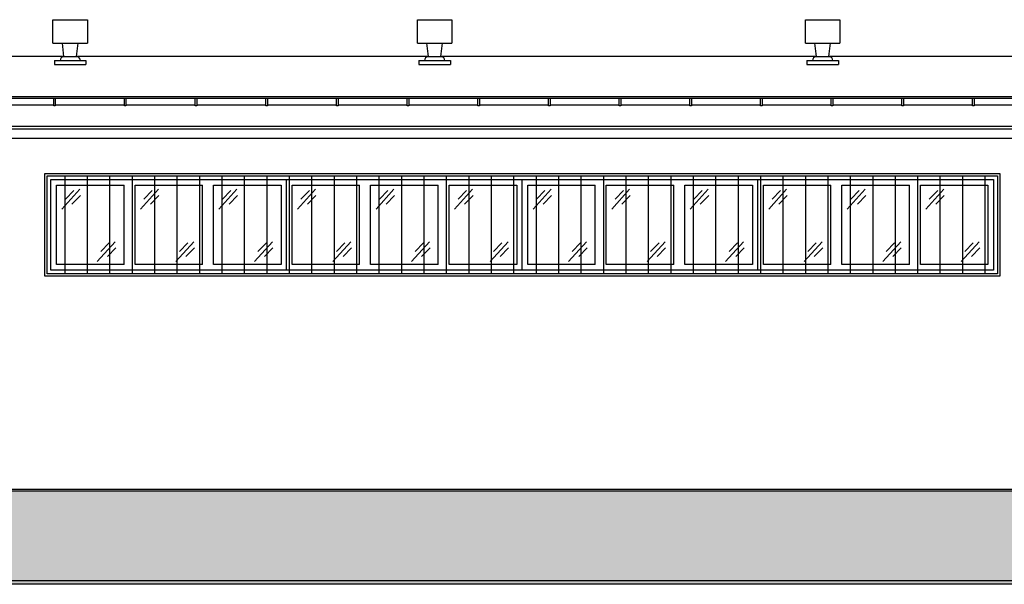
# Model space of a CAD drawing. Header units: millimetres. Extents: x 59331 to 112314, y -16110 to 34390.
# Tile 88 of 198: x 85559 to 86813, y -3573 to -2855. Entities that reach past the tile are written whole.
import ezdxf

# ---------------------------------------------------------------- set-up
doc = ezdxf.new("R2010")
doc.units = ezdxf.units.MM
doc.set_wipeout_variables(frame=1)
for name, color, linetype in [('_HSA_HATCH ELEWACJA', 8, 'Continuous'), ('_HSA_STOLARKA_ZEWNĘTRZNA', 132, 'Continuous'), ('_HSA_WIDOKOWE', 1, 'Continuous'), ('_HSA_WIDOKOWE_CIENKIE', 8, 'Continuous'), ('_HSA_ŚCIANY_CIENKIE', 2, 'Continuous'), ('_HSA_ŚCIANY_DZIAŁOWE', 6, 'Continuous'), ('_HSA_ŚCIANY_KONSTRUKCYJNE', 3, 'Continuous')]:
    doc.layers.add(name, color=color, linetype=linetype)
doc.layers.add('_HSA_POMOC', color=120, linetype='Continuous', plot=False)

# ---------------------------------------------------------------- blocks, each defined once
blk = doc.blocks.new('*U61')
blk.add_wipeout([(0, 8.5), (0, 0), (10264, 0), (10264, 8.5)])
for p, q in [((10264, 8.5), (0, 8.5)), ((10264, 0), (0, 0))]:
    blk.add_line(p, q)
for points in [[(1539.5, -1), (1541.5, -1), (1541.5, 8.5), (1539.5, 8.5)], [(1629.5, -1), (1631.5, -1), (1631.5, 8.5), (1629.5, 8.5)], [(1719.5, -1), (1721.5, -1), (1721.5, 8.5), (1719.5, 8.5)], [(1809.5, -1), (1811.5, -1), (1811.5, 8.5), (1809.5, 8.5)], [(1899.5, -1), (1901.5, -1), (1901.5, 8.5), (1899.5, 8.5)], [(1989.5, -1), (1991.5, -1), (1991.5, 8.5), (1989.5, 8.5)], [(2079.5, -1), (2081.5, -1), (2081.5, 8.5), (2079.5, 8.5)], [(2169.5, -1), (2171.5, -1), (2171.5, 8.5), (2169.5, 8.5)], [(2259.5, -1), (2261.5, -1), (2261.5, 8.5), (2259.5, 8.5)], [(2349.5, -1), (2351.5, -1), (2351.5, 8.5), (2349.5, 8.5)], [(2439.5, -1), (2441.5, -1), (2441.5, 8.5), (2439.5, 8.5)], [(2529.5, -1), (2531.5, -1), (2531.5, 8.5), (2529.5, 8.5)], [(2619.5, -1), (2621.5, -1), (2621.5, 8.5), (2619.5, 8.5)], [(2709.5, -1), (2711.5, -1), (2711.5, 8.5), (2709.5, 8.5)]]:
    blk.add_wipeout(points)
for points in [[(1539.5, -1), (1541.5, -1), (1541.5, 8.5), (1539.5, 8.5)], [(1629.5, -1), (1631.5, -1), (1631.5, 8.5), (1629.5, 8.5)], [(1719.5, -1), (1721.5, -1), (1721.5, 8.5), (1719.5, 8.5)], [(1809.5, -1), (1811.5, -1), (1811.5, 8.5), (1809.5, 8.5)], [(1899.5, -1), (1901.5, -1), (1901.5, 8.5), (1899.5, 8.5)], [(1989.5, -1), (1991.5, -1), (1991.5, 8.5), (1989.5, 8.5)], [(2079.5, -1), (2081.5, -1), (2081.5, 8.5), (2079.5, 8.5)], [(2169.5, -1), (2171.5, -1), (2171.5, 8.5), (2169.5, 8.5)], [(2259.5, -1), (2261.5, -1), (2261.5, 8.5), (2259.5, 8.5)], [(2349.5, -1), (2351.5, -1), (2351.5, 8.5), (2349.5, 8.5)], [(2439.5, -1), (2441.5, -1), (2441.5, 8.5), (2439.5, 8.5)], [(2529.5, -1), (2531.5, -1), (2531.5, 8.5), (2529.5, 8.5)], [(2619.5, -1), (2621.5, -1), (2621.5, 8.5), (2619.5, 8.5)], [(2709.5, -1), (2711.5, -1), (2711.5, 8.5), (2709.5, 8.5)]]:
    blk.add_lwpolyline(points, close=True)
blk = doc.blocks.new('A$Ce0e96bf1')
blk.add_wipeout([(-40, 0), (0, 0), (0, 5), (-7, 5), (-7, 5.2), (-7, 5.6), (-7.1, 6), (-7.2, 6.3), (-7.3, 6.7), (-7.5, 7.3), (-7.7, 7.6), (-8, 8), (-8.2, 8.3), (-8.5, 8.5), (-8.7, 8.8), (-9, 9), (-9.3, 9.2), (-9.6, 9.4), (-9.9, 9.6), (-10.3, 9.7), (-10.7, 9.8), (-11.1, 9.9), (-11.3, 10), (-11.6, 10), (-12, 10), (-10, 27), (2, 27), (2, 57), (-42, 57), (-42, 27), (-30, 27), (-28, 10), (-28.2, 10), (-28.9, 9.9), (-29.1, 9.9), (-29.5, 9.8), (-29.8, 9.7), (-30.1, 9.5), (-30.4, 9.4), (-30.9, 9.1), (-31.1, 8.9), (-31.6, 8.4), (-31.8, 8.3), (-32, 8), (-32.2, 7.8), (-32.4, 7.5), (-32.5, 7.2), (-32.6, 7), (-32.7, 6.7), (-32.8, 6.4), (-32.9, 6), (-32.9, 5.8), (-33, 5.5), (-33, 5.3), (-33, 5), (-40, 5)])
for p, q in [((-42, 57), (2, 57)), ((-42, 27), (-42, 57)), ((2, 57), (2, 27)), ((-42, 27), (2, 27)), ((-28, 10), (-30, 27)), ((-12, 10), (-10, 27)), ((-40, 5), (0, 5)), ((-40, 5), (-40, 0)), ((-40, 0), (0, 0)), ((-31.5, 10), (-8.5, 10)), ((0, 5), (0, 0))]:
    blk.add_line(p, q)
for centre, start, end in [((-28, 5), 90, 180), ((-12, 5), 0, 90)]:
    blk.add_arc(centre, 5, start, end)
blk = doc.blocks.new('A$Cb6f6e258')
blk.add_wipeout([(-1200, 115), (-1200, 0), (-900, 0), (-900, 115)])
for p, q in [((-1107, 7), (-1107, 108)), ((-1093, 7), (-1093, 108)), ((-1007, 7), (-1007, 108)), ((-993, 7), (-993, 108))]:
    blk.add_line(p, q)
at = {"ltscale": 10}
blk.add_lwpolyline([(-1200, 115), (-900, 115), (-900, 0), (-1200, 0)], close=True, dxfattribs=at)
for points in [[(-1107, 7), (-1193, 7), (-1193, 108), (-1107, 108)], [(-1093, 108), (-1007, 108)], [(-993, 108), (-907, 108), (-907, 7), (-993, 7)], [(-1007, 7), (-1093, 7)]]:
    blk.add_lwpolyline(points, dxfattribs=at)
at = {"layer": '_HSA_WIDOKOWE_CIENKIE', "color": 9}
for points in [[(-1186.1, 77.5), (-1163.3, 102.7)], [(-1181.7, 90.2), (-1171, 101.1)], [(-1086.1, 77.5), (-1063.3, 102.7)], [(-1081.7, 90.2), (-1071, 101.1)], [(-986.1, 77.5), (-963.3, 102.7)], [(-981.7, 90.2), (-971, 101.1)], [(-1173.3, 84), (-1162.6, 94.9)], [(-1073.3, 84), (-1062.6, 94.9)], [(-973.3, 84), (-962.6, 94.9)], [(-1141, 10.8), (-1118.1, 36)], [(-1136.5, 23.5), (-1125.8, 34.4)], [(-1128.1, 17.3), (-1117.4, 28.2)], [(-1041, 10.8), (-1018.1, 36)], [(-1036.5, 23.5), (-1025.8, 34.4)], [(-1028.1, 17.3), (-1017.4, 28.2)], [(-941, 10.8), (-918.1, 36)], [(-936.5, 23.5), (-925.8, 34.4)], [(-928.1, 17.3), (-917.4, 28.2)]]:
    blk.add_lwpolyline(points, dxfattribs=at)
blk.add_wipeout([(-900, 115), (-900, 0), (-600, 0), (-600, 115)])
for p, q in [((-807, 7), (-807, 108)), ((-793, 7), (-793, 108)), ((-707, 7), (-707, 108)), ((-693, 7), (-693, 108))]:
    blk.add_line(p, q)
at = {"ltscale": 10}
blk.add_lwpolyline([(-900, 115), (-600, 115), (-600, 0), (-900, 0)], close=True, dxfattribs=at)
for points in [[(-807, 7), (-893, 7), (-893, 108), (-807, 108)], [(-793, 108), (-707, 108)], [(-693, 108), (-607, 108), (-607, 7), (-693, 7)], [(-707, 7), (-793, 7)]]:
    blk.add_lwpolyline(points, dxfattribs=at)
at = {"layer": '_HSA_WIDOKOWE_CIENKIE', "color": 9}
for points in [[(-886.1, 77.5), (-863.3, 102.7)], [(-881.7, 90.2), (-871, 101.1)], [(-786.1, 77.5), (-763.3, 102.7)], [(-781.7, 90.2), (-771, 101.1)], [(-686.1, 77.5), (-663.3, 102.7)], [(-681.7, 90.2), (-671, 101.1)], [(-873.3, 84), (-862.6, 94.9)], [(-773.3, 84), (-762.6, 94.9)], [(-673.3, 84), (-662.6, 94.9)], [(-841, 10.8), (-818.1, 36)], [(-836.5, 23.5), (-825.8, 34.4)], [(-828.1, 17.3), (-817.4, 28.2)], [(-741, 10.8), (-718.1, 36)], [(-736.5, 23.5), (-725.8, 34.4)], [(-728.1, 17.3), (-717.4, 28.2)], [(-641, 10.8), (-618.1, 36)], [(-636.5, 23.5), (-625.8, 34.4)], [(-628.1, 17.3), (-617.4, 28.2)]]:
    blk.add_lwpolyline(points, dxfattribs=at)
blk.add_wipeout([(-600, 115), (-600, 0), (-300, 0), (-300, 115)])
for p, q in [((-507, 7), (-507, 108)), ((-493, 7), (-493, 108)), ((-407, 7), (-407, 108)), ((-393, 7), (-393, 108))]:
    blk.add_line(p, q)
at = {"ltscale": 10}
blk.add_lwpolyline([(-600, 115), (-300, 115), (-300, 0), (-600, 0)], close=True, dxfattribs=at)
for points in [[(-507, 7), (-593, 7), (-593, 108), (-507, 108)], [(-493, 108), (-407, 108)], [(-393, 108), (-307, 108), (-307, 7), (-393, 7)], [(-407, 7), (-493, 7)]]:
    blk.add_lwpolyline(points, dxfattribs=at)
at = {"layer": '_HSA_WIDOKOWE_CIENKIE', "color": 9}
for points in [[(-586.1, 77.5), (-563.3, 102.7)], [(-581.7, 90.2), (-571, 101.1)], [(-486.1, 77.5), (-463.3, 102.7)], [(-481.7, 90.2), (-471, 101.1)], [(-386.1, 77.5), (-363.3, 102.7)], [(-381.7, 90.2), (-371, 101.1)], [(-573.3, 84), (-562.6, 94.9)], [(-473.3, 84), (-462.6, 94.9)], [(-373.3, 84), (-362.6, 94.9)], [(-541, 10.8), (-518.1, 36)], [(-536.5, 23.5), (-525.8, 34.4)], [(-528.1, 17.3), (-517.4, 28.2)], [(-441, 10.8), (-418.1, 36)], [(-436.5, 23.5), (-425.8, 34.4)], [(-428.1, 17.3), (-417.4, 28.2)], [(-341, 10.8), (-318.1, 36)], [(-336.5, 23.5), (-325.8, 34.4)], [(-328.1, 17.3), (-317.4, 28.2)]]:
    blk.add_lwpolyline(points, dxfattribs=at)
blk.add_wipeout([(-300, 115), (-300, 0), (0, 0), (0, 115)])
for p, q in [((-207, 7), (-207, 108)), ((-193, 7), (-193, 108)), ((-107, 7), (-107, 108)), ((-93, 7), (-93, 108))]:
    blk.add_line(p, q)
at = {"ltscale": 10}
blk.add_lwpolyline([(-300, 115), (0, 115), (0, 0), (-300, 0)], close=True, dxfattribs=at)
for points in [[(-207, 7), (-293, 7), (-293, 108), (-207, 108)], [(-193, 108), (-107, 108)], [(-93, 108), (-7, 108), (-7, 7), (-93, 7)], [(-107, 7), (-193, 7)]]:
    blk.add_lwpolyline(points, dxfattribs=at)
at = {"layer": '_HSA_WIDOKOWE_CIENKIE', "color": 9}
for points in [[(-286.1, 77.5), (-263.3, 102.7)], [(-281.7, 90.2), (-271, 101.1)], [(-186.1, 77.5), (-163.3, 102.7)], [(-181.7, 90.2), (-171, 101.1)], [(-86.1, 77.5), (-63.3, 102.7)], [(-81.7, 90.2), (-71, 101.1)], [(-273.3, 84), (-262.6, 94.9)], [(-173.3, 84), (-162.6, 94.9)], [(-73.3, 84), (-62.6, 94.9)], [(-241, 10.8), (-218.1, 36)], [(-236.5, 23.5), (-225.8, 34.4)], [(-228.1, 17.3), (-217.4, 28.2)], [(-141, 10.8), (-118.1, 36)], [(-136.5, 23.5), (-125.8, 34.4)], [(-128.1, 17.3), (-117.4, 28.2)], [(-41, 10.8), (-18.1, 36)], [(-36.5, 23.5), (-25.8, 34.4)], [(-28.1, 17.3), (-17.4, 28.2)]]:
    blk.add_lwpolyline(points, dxfattribs=at)
blk = doc.blocks.new('A$C9175cacc')
at = {"transparency": 33554687}
h = blk.add_hatch(dxfattribs=at)
h.set_pattern_fill('ANSI31', color=256, scale=9, angle=45)
h.set_pattern_definition([(90, (-908, -128), (-28.575, 0), [])])
h.paths.add_polyline_path([(-1213, -3), (-3, -3), (-3, -128), (-1213, -128)])
for points in [[(-1216, 0), (0, 0), (0, -131), (-1216, -131)], [(-1213, -3), (-3, -3), (-3, -128), (-1213, -128)]]:
    blk.add_lwpolyline(points, close=True)

msp = doc.modelspace()

# ---------------------------------------------------------------- hatches: boundary and pattern name
at = {"layer": '_HSA_HATCH ELEWACJA', "true_color": 0x946229}
h = msp.add_hatch(color=37, dxfattribs=at)
h.dxf.hatch_style = 1
h.paths.add_polyline_path([(88358.19, -3454.26), (76431.33, -3454.26), (76431.33, -3568.19), (88358.19, -3568.19)])
at = {"layer": '_HSA_WIDOKOWE', "ltscale": 10}
h = msp.add_hatch(color=256, dxfattribs=at)
h.dxf.hatch_style = 1
h.paths.add_polyline_path([(88608.19, -3568.26), (88608.19, -3573.26), (76181.33, -3573.26), (76181.33, -3568.26)])

# ---------------------------------------------------------------- linework, layer by layer
at = {"layer": '_HSA_POMOC'}
msp.add_line((76431.33, -3452.26), (88358.19, -3452.26), dxfattribs=at)
at = {"layer": '_HSA_WIDOKOWE', "ltscale": 10}
msp.add_lwpolyline([(88608.19, -3573.26), (76181.33, -3573.26), (76181.33, -3568.26), (88608.19, -3568.26)], close=True, dxfattribs=at)
at = {"layer": '_HSA_WIDOKOWE_CIENKIE', "ltscale": 10}
msp.add_line((78023.69, -2901.19), (88314.19, -2901.19), dxfattribs=at)
at = {"layer": '_HSA_WIDOKOWE_CIENKIE'}
msp.add_line((76431.33, -3454.26), (88358.19, -3454.26), dxfattribs=at)
at = {"layer": '_HSA_ŚCIANY_CIENKIE', "ltscale": 10}
msp.add_line((78050.19, -2952.39), (88314.19, -2952.39), dxfattribs=at)
at = {"layer": '_HSA_ŚCIANY_DZIAŁOWE', "ltscale": 10}
for p, q in [((78050.19, -2993.71), (88314.19, -2993.71)), ((78050.19, -3005.26), (88314.19, -3005.26))]:
    msp.add_line(p, q, dxfattribs=at)
at = {"layer": '_HSA_ŚCIANY_KONSTRUKCYJNE', "ltscale": 10}
msp.add_line((78050.19, -2990.26), (88314.19, -2990.26), dxfattribs=at)

# ---------------------------------------------------------------- block references
at = {"layer": '_HSA_STOLARKA_ZEWNĘTRZNA', "ltscale": 10}
msp.add_blockref('A$Cb6f6e258', (86799.19, -3173.26), dxfattribs=at)

# ---------------------------------------------------------------- next in the draw order: block references
at = {"layer": '_HSA_WIDOKOWE', "xscale": -1}
msp.add_blockref('*U61', (88314.19, -2963.13), dxfattribs=at)
at = {"layer": '_HSA_WIDOKOWE_CIENKIE', "ltscale": 10}
for name, p in [('A$Ce0e96bf1', (85643.7, -2911.69)), ('A$Ce0e96bf1', (86107.7, -2911.69)), ('A$Ce0e96bf1', (86601.7, -2911.69)), ('A$C9175cacc', (86807.19, -3050.26))]:
    msp.add_blockref(name, p, dxfattribs=at)

doc.saveas('drawing.dxf')
